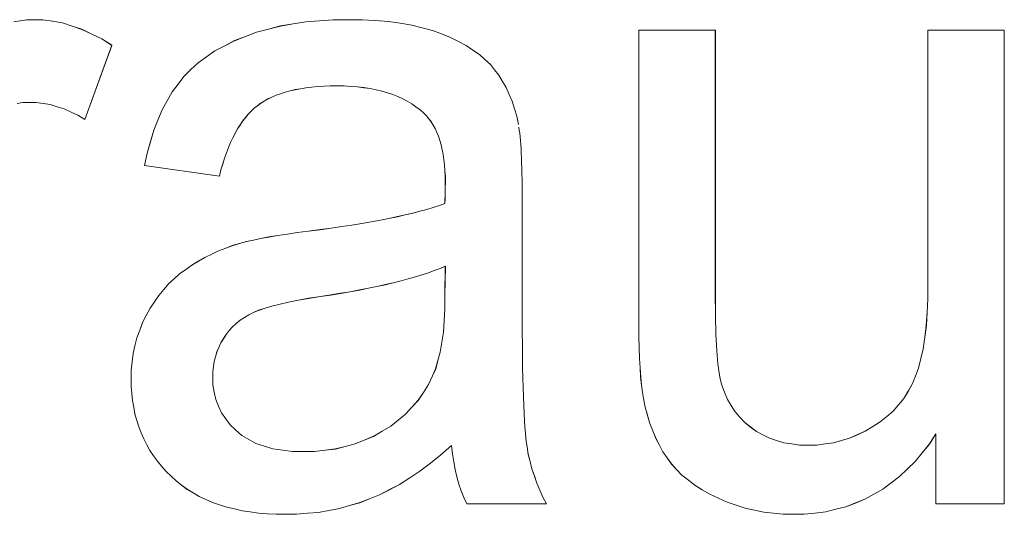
# Model space of a CAD drawing. Extents: x 229 to 926, y 37 to 878.
# Tile 127 of 194: x 354.94 to 358.7, y 804.52 to 806.41. Entities that reach past the tile are written whole.
import ezdxf

# ---------------------------------------------------------------- set-up
doc = ezdxf.new("R2010")
doc.units = 0
doc.layers.get('0').update_dxf_attribs({"lineweight": 13})
doc.layers.add('Beschriftung', color=7, linetype='Continuous', lineweight=25)
doc.layers.add('Beschriftung-A03ENJ5NI0', color=7, linetype='Continuous', lineweight=25)

# ---------------------------------------------------------------- blocks, each defined once
blk = doc.blocks.new('Referenz-A03ENJ5LI0', base_point=(255.7277, 65.704))
at = {"layer": 'Beschriftung', "color": 0, "lineweight": -2}
for p, q in [((354.9151, 806.4059), (354.9396, 806.4098)), ((354.9396, 806.4098), (354.9641, 806.4137)), ((354.9641, 806.4137), (354.9896, 806.4137)), ((354.9896, 806.4137), (355.0265, 806.4137)), ((355.0265, 806.4137), (355.0637, 806.4076)), ((355.0637, 806.4076), (355.1009, 806.4014)), ((355.1009, 806.4014), (355.1385, 806.3891)), ((355.9346, 806.3896), (355.9834, 806.3976)), ((355.9834, 806.3976), (356.0324, 806.4056)), ((356.0324, 806.4056), (356.0846, 806.4096)), ((356.0846, 806.4096), (356.1368, 806.4137)), ((356.1368, 806.4137), (356.1924, 806.4137)), ((356.1924, 806.4137), (356.2476, 806.4137)), ((356.2476, 806.4137), (356.2976, 806.4102)), ((356.2976, 806.4102), (356.3477, 806.4068)), ((356.3477, 806.4068), (356.3925, 806.4)), ((356.3925, 806.4), (356.4373, 806.3932)), ((355.1385, 806.3891), (355.176, 806.3769)), ((355.176, 806.3769), (355.2138, 806.3585)), ((355.2138, 806.3585), (355.2517, 806.3401)), ((355.8012, 806.3496), (355.8435, 806.3656)), ((355.8435, 806.3656), (355.889, 806.3776)), ((355.889, 806.3776), (355.9346, 806.3896)), ((356.4373, 806.3932), (356.477, 806.383)), ((356.477, 806.383), (356.5167, 806.3726)), ((356.5167, 806.3726), (356.5511, 806.359)), ((356.5511, 806.359), (356.5856, 806.3454)), ((357.3059, 805.2514), (357.3059, 806.3736)), ((357.3059, 806.3736), (357.5981, 806.3736)), ((357.5981, 806.3736), (357.5981, 805.3694)), ((358.4112, 805.4035), (358.4112, 806.3736)), ((358.4112, 806.3736), (358.7033, 806.3736)), ((358.7033, 806.3736), (358.7033, 804.5615)), ((355.2517, 806.3401), (355.2898, 806.3156)), ((355.7218, 806.3142), (355.7591, 806.3335)), ((355.7591, 806.3335), (355.8012, 806.3496)), ((356.5856, 806.3454), (356.6155, 806.33)), ((356.6155, 806.33), (356.6455, 806.3145)), ((355.2898, 806.3156), (355.1874, 806.0316)), ((355.6524, 806.2719), (355.6847, 806.2948)), ((355.6847, 806.2948), (355.7218, 806.3142)), ((356.6455, 806.3145), (356.6709, 806.2974)), ((356.6709, 806.2974), (356.6962, 806.2802)), ((355.5928, 806.2228), (355.6201, 806.2491)), ((355.6201, 806.2491), (355.6524, 806.2719)), ((356.6962, 806.2802), (356.7169, 806.2613)), ((356.7169, 806.2613), (356.7378, 806.2423)), ((355.5655, 806.1966), (355.5928, 806.2228)), ((356.7378, 806.2423), (356.754, 806.2216)), ((356.754, 806.2216), (356.7702, 806.201)), ((355.5432, 806.167), (355.5655, 806.1966)), ((356.7702, 806.201), (356.784, 806.1775)), ((356.784, 806.1775), (356.7979, 806.1541)), ((355.5017, 806.1029), (355.5208, 806.1373)), ((355.5208, 806.1373), (355.5432, 806.167)), ((355.9354, 806.1305), (355.9181, 806.1245)), ((355.9528, 806.1364), (355.9354, 806.1305)), ((355.9718, 806.1412), (355.9528, 806.1364)), ((355.9907, 806.146), (355.9718, 806.1412)), ((356.0114, 806.1495), (355.9907, 806.146)), ((356.0321, 806.1531), (356.0114, 806.1495)), ((356.0545, 806.1555), (356.0321, 806.1531)), ((356.0769, 806.1578), (356.0545, 806.1555)), ((356.1009, 806.159), (356.0769, 806.1578)), ((356.1249, 806.1602), (356.1009, 806.159)), ((356.1507, 806.1602), (356.1249, 806.1602)), ((356.1782, 806.1602), (356.1507, 806.1602)), ((356.2041, 806.1586), (356.1782, 806.1602)), ((356.2299, 806.1569), (356.2041, 806.1586)), ((356.2541, 806.1537), (356.2299, 806.1569)), ((356.2782, 806.1504), (356.2541, 806.1537)), ((356.3007, 806.1455), (356.2782, 806.1504)), ((356.3231, 806.1406), (356.3007, 806.1455)), ((356.344, 806.1342), (356.3231, 806.1406)), ((356.3646, 806.1276), (356.344, 806.1342)), ((356.7979, 806.1541), (356.8092, 806.128)), ((354.9502, 806.0973), (354.9276, 806.0936)), ((354.974, 806.0973), (354.9502, 806.0973)), ((355.0008, 806.0973), (354.974, 806.0973)), ((355.0274, 806.0932), (355.0008, 806.0973)), ((355.054, 806.0891), (355.0274, 806.0932)), ((355.4826, 806.0686), (355.5017, 806.1029)), ((355.859, 806.0937), (355.8467, 806.0843)), ((355.8729, 806.102), (355.859, 806.0937)), ((355.8869, 806.1104), (355.8729, 806.102)), ((355.9025, 806.1175), (355.8869, 806.1104)), ((355.9181, 806.1245), (355.9025, 806.1175)), ((356.3837, 806.1194), (356.3646, 806.1276)), ((356.4028, 806.1114), (356.3837, 806.1194)), ((356.4201, 806.1016), (356.4028, 806.1114)), ((356.4375, 806.0918), (356.4201, 806.1016)), ((356.8092, 806.128), (356.8206, 806.1019)), ((356.8206, 806.1019), (356.8295, 806.073)), ((355.0806, 806.0808), (355.054, 806.0891)), ((355.1074, 806.0726), (355.0806, 806.0808)), ((355.1341, 806.0603), (355.1074, 806.0726)), ((355.1607, 806.048), (355.1341, 806.0603)), ((355.4665, 806.0297), (355.4826, 806.0686)), ((355.823, 806.0634), (355.8115, 806.0521)), ((355.8345, 806.0747), (355.823, 806.0634)), ((355.8467, 806.0843), (355.8345, 806.0747)), ((356.4533, 806.0803), (356.4375, 806.0918)), ((356.4689, 806.0689), (356.4533, 806.0803)), ((356.4828, 806.0559), (356.4689, 806.0689)), ((356.4932, 806.0463), (356.4828, 806.0559)), ((356.8295, 806.073), (356.8385, 806.0442)), ((355.1874, 806.0316), (355.1607, 806.048)), ((355.4505, 805.9907), (355.4665, 806.0297)), ((355.7902, 806.0258), (355.7804, 806.0108)), ((355.8009, 806.039), (355.7902, 806.0258)), ((355.8115, 806.0521), (355.8009, 806.039)), ((356.5023, 806.0349), (356.4932, 806.0463)), ((356.5113, 806.0236), (356.5023, 806.0349)), ((356.5191, 806.0104), (356.5113, 806.0236)), ((356.8385, 806.0442), (356.8449, 806.0125)), ((355.4376, 805.9471), (355.4505, 805.9907)), ((355.7705, 805.9958), (355.7614, 805.979)), ((355.7804, 806.0108), (355.7705, 805.9958)), ((356.5268, 805.9974), (356.5191, 806.0104)), ((356.5333, 805.9826), (356.5268, 805.9974)), ((356.5397, 805.9677), (356.5333, 805.9826)), ((356.8467, 806.0028), (356.8483, 805.991)), ((356.8483, 805.991), (356.8499, 805.9793)), ((355.4248, 805.9036), (355.4376, 805.9471)), ((355.7442, 805.9436), (355.7359, 805.9249)), ((355.7524, 805.9622), (355.7442, 805.9436)), ((355.7614, 805.979), (355.7524, 805.9622)), ((356.5448, 805.9512), (356.5397, 805.9677)), ((356.5501, 805.9346), (356.5448, 805.9512)), ((356.8499, 805.9793), (356.8513, 805.9655)), ((356.8513, 805.9655), (356.8527, 805.9517)), ((356.8527, 805.9517), (356.8538, 805.936)), ((355.7284, 805.9044), (355.721, 805.8839)), ((355.7359, 805.9249), (355.7284, 805.9044)), ((356.5539, 805.9163), (356.5501, 805.9346)), ((356.5578, 805.898), (356.5539, 805.9163)), ((356.8538, 805.936), (356.855, 805.9203)), ((356.855, 805.9203), (356.8559, 805.9026)), ((355.415, 805.8554), (355.4248, 805.9036)), ((355.721, 805.8839), (355.7143, 805.8617)), ((356.5604, 805.8779), (356.5578, 805.898)), ((356.5629, 805.8579), (356.5604, 805.8779)), ((356.8559, 805.9026), (356.8568, 805.8849)), ((356.8568, 805.8849), (356.8574, 805.8653)), ((355.7017, 805.8153), (355.415, 805.8554)), ((355.7075, 805.8394), (355.7017, 805.8153)), ((355.7143, 805.8617), (355.7075, 805.8394)), ((356.5642, 805.8361), (356.5629, 805.8579)), ((356.5655, 805.8143), (356.5642, 805.8361)), ((356.8574, 805.8653), (356.8582, 805.8456)), ((356.8582, 805.8456), (356.8586, 805.824)), ((356.5655, 805.7909), (356.5655, 805.8143)), ((356.8586, 805.824), (356.8591, 805.8023)), ((356.8591, 805.8023), (356.8593, 805.7788)), ((356.5649, 805.7522), (356.5651, 805.7622)), ((356.5651, 805.7622), (356.5653, 805.7722)), ((356.5653, 805.7722), (356.5655, 805.7909)), ((356.8593, 805.7788), (356.8595, 805.7552)), ((356.8595, 805.7552), (356.8595, 805.7296)), ((356.5639, 805.7105), (356.5643, 805.7263)), ((356.5643, 805.7263), (356.5647, 805.7393)), ((356.5647, 805.7393), (356.5649, 805.7522)), ((356.8595, 805.7296), (356.8595, 805.3206)), ((356.4419, 805.6737), (356.4686, 805.6809)), ((356.4686, 805.6809), (356.4954, 805.688)), ((356.4954, 805.688), (356.5192, 805.6954)), ((356.5192, 805.6954), (356.5431, 805.7028)), ((356.5431, 805.7028), (356.5639, 805.7105)), ((356.2819, 805.6405), (356.3175, 805.6468)), ((356.3175, 805.6468), (356.3501, 805.6535)), ((356.3501, 805.6535), (356.3826, 805.6601)), ((356.3826, 805.6601), (356.4123, 805.6669)), ((356.4123, 805.6669), (356.4419, 805.6737)), ((355.9993, 805.5994), (356.0427, 805.6049)), ((356.0427, 805.6049), (356.087, 805.6104)), ((356.087, 805.6104), (356.1284, 805.6162)), ((356.1284, 805.6162), (356.1696, 805.622)), ((356.1696, 805.622), (356.208, 805.6281)), ((356.208, 805.6281), (356.2465, 805.6342)), ((356.2465, 805.6342), (356.2819, 805.6405)), ((355.8045, 805.5648), (355.8316, 805.5707)), ((355.8316, 805.5707), (355.8585, 805.5766)), ((355.8585, 805.5766), (355.891, 805.5823)), ((355.891, 805.5823), (355.9235, 805.5881)), ((355.9235, 805.5881), (355.9614, 805.5937)), ((355.9614, 805.5937), (355.9993, 805.5994)), ((355.672, 805.5167), (355.6983, 805.5293)), ((355.6983, 805.5293), (355.726, 805.5399)), ((355.726, 805.5399), (355.7538, 805.5504)), ((355.7538, 805.5504), (355.783, 805.5589)), ((355.783, 805.5589), (355.8045, 805.5648)), ((355.6209, 805.4896), (355.6457, 805.5042)), ((355.6457, 805.5042), (355.672, 805.5167)), ((355.5495, 805.4418), (355.5728, 805.4584)), ((355.5728, 805.4584), (355.5961, 805.4751)), ((355.5961, 805.4751), (355.6209, 805.4896)), ((356.5233, 805.4537), (356.5008, 805.4455)), ((356.5456, 805.4619), (356.5233, 805.4537)), ((356.5655, 805.4704), (356.5456, 805.4619)), ((356.5639, 805.358), (356.5655, 805.4704)), ((355.5073, 805.4031), (355.5283, 805.4224)), ((355.5283, 805.4224), (355.5495, 805.4418)), ((356.4237, 805.4222), (356.3963, 805.4146)), ((356.451, 805.4297), (356.4237, 805.4222)), ((356.4759, 805.4376), (356.451, 805.4297)), ((356.5008, 805.4455), (356.4759, 805.4376)), ((355.4695, 805.359), (355.4884, 805.3811)), ((355.4884, 805.3811), (355.5073, 805.4031)), ((356.237, 805.3797), (356.2021, 805.3731)), ((356.2718, 805.3863), (356.237, 805.3797)), ((356.3042, 805.3932), (356.2718, 805.3863)), ((356.3366, 805.4), (356.3042, 805.3932)), ((356.3664, 805.4074), (356.3366, 805.4)), ((356.3963, 805.4146), (356.3664, 805.4074)), ((358.4112, 805.3455), (358.4112, 805.4035)), ((355.4528, 805.3343), (355.4695, 805.359)), ((356.0039, 805.3405), (355.9655, 805.3333)), ((356.0425, 805.3477), (356.0039, 805.3405)), ((356.0876, 805.3545), (356.0425, 805.3477)), ((356.1274, 805.3604), (356.0876, 805.3545)), ((356.1648, 805.3668), (356.1274, 805.3604)), ((356.2021, 805.3731), (356.1648, 805.3668)), ((356.5639, 805.3073), (356.5639, 805.358)), ((357.5981, 805.3694), (357.5981, 805.3393)), ((358.4082, 805.2945), (358.4112, 805.3455)), ((355.4218, 805.282), (355.4362, 805.3096)), ((355.4362, 805.3096), (355.4528, 805.3343)), ((355.8764, 805.3098), (355.8511, 805.3018)), ((355.9017, 805.3179), (355.8764, 805.3098)), ((355.9336, 805.3256), (355.9017, 805.3179)), ((355.9655, 805.3333), (355.9336, 805.3256)), ((356.561, 805.2628), (356.5639, 805.3073)), ((356.8595, 805.3206), (356.8595, 805.2671)), ((357.5981, 805.3393), (357.5984, 805.3118)), ((357.5984, 805.3118), (357.5987, 805.2841)), ((355.4074, 805.2546), (355.4218, 805.282)), ((355.7971, 805.2742), (355.7805, 805.2636)), ((355.8137, 805.2847), (355.7971, 805.2742)), ((355.8324, 805.2932), (355.8137, 805.2847)), ((355.8511, 805.3018), (355.8324, 805.2932)), ((356.8595, 805.2671), (356.8598, 805.2186)), ((357.5987, 805.2841), (357.5993, 805.2591)), ((358.4051, 805.2434), (358.4082, 805.2945)), ((355.3966, 805.2257), (355.4074, 805.2546)), ((355.7517, 805.2388), (355.7394, 805.2243)), ((355.7661, 805.2512), (355.7517, 805.2388)), ((355.7805, 805.2636), (355.7661, 805.2512)), ((356.5581, 805.2183), (356.561, 805.2628)), ((357.3059, 805.2024), (357.3059, 805.2514)), ((357.5993, 805.2591), (357.5998, 805.2339)), ((357.5998, 805.2339), (357.6006, 805.2111)), ((358.3992, 805.1992), (358.4051, 805.2434)), ((355.3786, 805.1665), (355.3858, 805.1967)), ((355.3858, 805.1967), (355.3966, 805.2257)), ((355.7169, 805.1935), (355.7067, 805.1771)), ((355.7271, 805.2099), (355.7169, 805.1935)), ((355.7394, 805.2243), (355.7271, 805.2099)), ((356.5521, 805.1799), (356.5581, 805.2183)), ((356.8598, 805.2186), (356.8601, 805.17)), ((357.3071, 805.16), (357.3059, 805.2024)), ((357.6006, 805.2111), (357.6015, 805.1885)), ((358.3932, 805.1549), (358.3992, 805.1992)), ((355.3714, 805.1361), (355.3786, 805.1665)), ((355.6992, 805.1598), (355.6916, 805.1425)), ((355.7067, 805.1771), (355.6992, 805.1598)), ((356.5462, 805.1416), (356.5521, 805.1799)), ((356.8601, 805.17), (356.8607, 805.1264)), ((357.3082, 805.1175), (357.3071, 805.16)), ((357.6015, 805.1885), (357.6026, 805.1682)), ((357.6026, 805.1682), (357.6037, 805.148)), ((358.3842, 805.1175), (358.3932, 805.1549)), ((355.3677, 805.1043), (355.3714, 805.1361)), ((355.6865, 805.1243), (355.6814, 805.1061)), ((355.6916, 805.1425), (355.6865, 805.1243)), ((356.5374, 805.1095), (356.5462, 805.1416)), ((356.8607, 805.1264), (356.8613, 805.0827)), ((357.3104, 805.0818), (357.3082, 805.1175)), ((357.6037, 805.148), (357.6051, 805.1302)), ((357.6051, 805.1302), (357.6065, 805.1124)), ((358.3752, 805.0802), (358.3842, 805.1175)), ((355.3642, 805.0725), (355.3677, 805.1043)), ((355.6789, 805.087), (355.6763, 805.0679)), ((355.6814, 805.1061), (355.6789, 805.087)), ((356.5169, 805.0513), (356.5286, 805.0773)), ((356.5286, 805.0773), (356.5374, 805.1095)), ((356.8613, 805.0827), (356.8622, 805.044)), ((357.3126, 805.0459), (357.3104, 805.0818)), ((357.6065, 805.1124), (357.6082, 805.097)), ((357.6082, 805.097), (357.6098, 805.0818)), ((357.6098, 805.0818), (357.6118, 805.0688)), ((358.3633, 805.0498), (358.3752, 805.0802)), ((355.3642, 805.0393), (355.3642, 805.0725)), ((355.3642, 805.0109), (355.3642, 805.0393)), ((355.6763, 805.0679), (355.6763, 805.0478)), ((355.6763, 805.0478), (355.6763, 805.0172)), ((356.5015, 805.0176), (356.5169, 805.0513)), ((356.8622, 805.044), (356.863, 805.0053)), ((357.3161, 805.0166), (357.3126, 805.0459)), ((357.6118, 805.0688), (357.6137, 805.0559)), ((357.6137, 805.0559), (357.616, 805.0455)), ((357.616, 805.0455), (357.6229, 805.0152)), ((358.3513, 805.0193), (358.3633, 805.0498)), ((355.3666, 804.984), (355.3642, 805.0109)), ((355.6763, 805.0172), (355.6818, 804.989)), ((356.4817, 804.9876), (356.5015, 805.0176)), ((356.863, 805.0053), (356.8642, 804.9715)), ((357.3193, 804.9875), (357.3161, 805.0166)), ((357.6229, 805.0152), (357.6336, 804.9882)), ((358.3351, 804.992), (358.3513, 805.0193)), ((355.369, 804.9569), (355.3666, 804.984)), ((355.6818, 804.989), (355.6874, 804.961)), ((356.4619, 804.9575), (356.4817, 804.9876)), ((356.8642, 804.9715), (356.8654, 804.9376)), ((357.3239, 804.9649), (357.3193, 804.9875)), ((357.3303, 804.9312), (357.3239, 804.9649)), ((357.6336, 804.9882), (357.6444, 804.9612)), ((358.2985, 804.9406), (358.319, 804.9647)), ((358.319, 804.9647), (358.3351, 804.992)), ((355.3737, 804.9311), (355.369, 804.9569)), ((355.3785, 804.9053), (355.3737, 804.9311)), ((355.6874, 804.961), (355.6984, 804.9354)), ((355.6984, 804.9354), (355.7095, 804.9098)), ((356.4137, 804.9044), (356.4377, 804.9309)), ((356.4377, 804.9309), (356.4619, 804.9575)), ((356.8654, 804.9376), (356.8668, 804.9087)), ((357.3391, 804.9001), (357.3303, 804.9312)), ((357.6444, 804.9612), (357.659, 804.9374)), ((357.659, 804.9374), (357.6736, 804.9137)), ((358.2781, 804.9165), (358.2985, 804.9406)), ((355.3856, 804.8808), (355.3785, 804.9053)), ((355.7095, 804.9098), (355.726, 804.8868)), ((356.3852, 804.8815), (356.4137, 804.9044)), ((356.8668, 804.9087), (356.8683, 804.8797)), ((357.348, 804.869), (357.3391, 804.9001)), ((357.6736, 804.9137), (357.692, 804.8932)), ((357.692, 804.8932), (357.7105, 804.8726)), ((358.229, 804.8748), (358.2536, 804.8957)), ((358.2536, 804.8957), (358.2781, 804.9165)), ((355.3928, 804.8562), (355.3856, 804.8808)), ((355.4023, 804.833), (355.3928, 804.8562)), ((355.726, 804.8868), (355.7426, 804.8638)), ((355.7426, 804.8638), (355.7647, 804.8433)), ((356.3238, 804.8391), (356.3567, 804.8585)), ((356.3567, 804.8585), (356.3852, 804.8815)), ((356.8683, 804.8797), (356.87, 804.8557)), ((356.87, 804.8557), (356.8718, 804.8318)), ((357.3593, 804.8406), (357.348, 804.869)), ((357.7105, 804.8726), (357.7327, 804.8554)), ((357.7327, 804.8554), (357.7551, 804.8381)), ((358.1713, 804.8394), (358.2002, 804.8571)), ((358.2002, 804.8571), (358.229, 804.8748)), ((355.4119, 804.8097), (355.4023, 804.833)), ((355.7647, 804.8433), (355.7869, 804.823)), ((355.7869, 804.823), (355.8141, 804.8076)), ((356.2558, 804.8052), (356.2909, 804.8197)), ((356.2909, 804.8197), (356.3238, 804.8391)), ((356.8718, 804.8318), (356.8738, 804.8125)), ((356.8738, 804.8125), (356.8759, 804.7934)), ((357.3706, 804.8121), (357.3593, 804.8406)), ((357.7551, 804.8381), (357.7801, 804.8252)), ((357.7801, 804.8252), (357.8051, 804.8122)), ((358.081, 804.804), (358.1118, 804.8129)), ((358.1118, 804.8129), (358.1415, 804.8261)), ((358.1415, 804.8261), (358.1713, 804.8394)), ((358.442, 804.829), (358.4168, 804.7905)), ((358.442, 804.5615), (358.442, 804.829)), ((355.4238, 804.7877), (355.4119, 804.8097)), ((355.4357, 804.7657), (355.4238, 804.7877)), ((355.8141, 804.8076), (355.8413, 804.7922)), ((355.8413, 804.7922), (355.8736, 804.782)), ((355.8736, 804.782), (355.906, 804.7718)), ((356.1455, 804.7713), (356.183, 804.7809)), ((356.183, 804.7809), (356.2205, 804.7907)), ((356.2205, 804.7907), (356.2558, 804.8052)), ((356.5891, 804.7844), (356.5483, 804.7484)), ((356.5924, 804.7525), (356.5891, 804.7844)), ((356.8759, 804.7934), (356.8781, 804.7793)), ((356.8781, 804.7793), (356.8829, 804.7509)), ((357.3842, 804.7863), (357.3706, 804.8121)), ((357.3978, 804.7604), (357.3842, 804.7863)), ((357.8051, 804.8122), (357.8326, 804.8036)), ((357.8326, 804.8036), (357.8603, 804.7949)), ((357.8603, 804.7949), (357.8904, 804.7906)), ((357.8904, 804.7906), (357.9206, 804.7863)), ((357.9206, 804.7863), (357.9535, 804.7863)), ((357.9535, 804.7863), (357.9863, 804.7863)), ((357.9863, 804.7863), (358.0182, 804.7908)), ((358.0182, 804.7908), (358.05, 804.7951)), ((358.05, 804.7951), (358.081, 804.804)), ((358.4168, 804.7905), (358.3894, 804.7569)), ((355.45, 804.745), (355.4357, 804.7657)), ((355.4644, 804.7243), (355.45, 804.745)), ((355.906, 804.7718), (355.9436, 804.7667)), ((355.9436, 804.7667), (355.981, 804.7616)), ((355.981, 804.7616), (356.0236, 804.7616)), ((356.0236, 804.7616), (356.0658, 804.7616)), ((356.0658, 804.7616), (356.1056, 804.7664)), ((356.1056, 804.7664), (356.1455, 804.7713)), ((356.5483, 804.7484), (356.5083, 804.7176)), ((356.5976, 804.7227), (356.5924, 804.7525)), ((356.8829, 804.7509), (356.8898, 804.7231)), ((357.4138, 804.7372), (357.3978, 804.7604)), ((357.4299, 804.714), (357.4138, 804.7372)), ((358.3894, 804.7569), (358.362, 804.7233)), ((355.481, 804.7048), (355.4644, 804.7243)), ((355.4976, 804.6853), (355.481, 804.7048)), ((356.5083, 804.7176), (356.4683, 804.6869)), ((356.6028, 804.6927), (356.5976, 804.7227)), ((356.8898, 804.7231), (356.8968, 804.6953)), ((357.4502, 804.6927), (357.4299, 804.714)), ((358.362, 804.7233), (358.3323, 804.6944)), ((355.5167, 804.6671), (355.4976, 804.6853)), ((355.5358, 804.649), (355.5167, 804.6671)), ((356.4683, 804.6869), (356.4292, 804.6615)), ((356.6101, 804.6648), (356.6028, 804.6927)), ((356.6173, 804.637), (356.6101, 804.6648)), ((356.8968, 804.6953), (356.906, 804.6681)), ((356.906, 804.6681), (356.9152, 804.6408)), ((357.4705, 804.6714), (357.4502, 804.6927)), ((357.495, 804.6521), (357.4705, 804.6714)), ((358.3026, 804.6656), (358.2707, 804.6416)), ((358.3323, 804.6944), (358.3026, 804.6656)), ((355.557, 804.633), (355.5358, 804.649)), ((355.5781, 804.617), (355.557, 804.633)), ((356.39, 804.6359), (356.3518, 804.6158)), ((356.4292, 804.6615), (356.39, 804.6359)), ((356.6266, 804.6112), (356.6173, 804.637)), ((356.9152, 804.6408), (356.9267, 804.6142)), ((357.5196, 804.6328), (357.495, 804.6521)), ((357.5484, 804.6156), (357.5196, 804.6328)), ((358.2707, 804.6416), (358.2389, 804.6176)), ((355.6013, 804.6034), (355.5781, 804.617)), ((355.6245, 804.5898), (355.6013, 804.6034)), ((355.6497, 804.5783), (355.6245, 804.5898)), ((356.3134, 804.5957), (356.2758, 804.5808)), ((356.3518, 804.6158), (356.3134, 804.5957)), ((356.6359, 804.5854), (356.6266, 804.6112)), ((356.9267, 804.6142), (356.9383, 804.5875)), ((356.9383, 804.5875), (356.952, 804.5615)), ((357.5772, 804.5982), (357.5484, 804.6156)), ((357.6102, 804.5828), (357.5772, 804.5982)), ((358.2047, 804.5983), (358.1705, 804.5791)), ((358.2389, 804.6176), (358.2047, 804.5983)), ((355.6749, 804.567), (355.6497, 804.5783)), ((355.7023, 804.5579), (355.6749, 804.567)), ((355.7296, 804.5487), (355.7023, 804.5579)), ((355.759, 804.5419), (355.7296, 804.5487)), ((356.1993, 804.5549), (356.1604, 804.5438)), ((356.2382, 804.566), (356.1993, 804.5549)), ((356.2758, 804.5808), (356.2382, 804.566)), ((356.6472, 804.5615), (356.6359, 804.5854)), ((356.952, 804.5615), (356.6472, 804.5615)), ((357.6433, 804.5675), (357.6102, 804.5828)), ((357.6776, 804.5561), (357.6433, 804.5675)), ((357.712, 804.5445), (357.6776, 804.5561)), ((358.0976, 804.5503), (358.0589, 804.5407)), ((358.1341, 804.5647), (358.0976, 804.5503)), ((358.1705, 804.5791), (358.1341, 804.5647)), ((358.7033, 804.5615), (358.442, 804.5615)), ((355.7883, 804.5352), (355.759, 804.5419)), ((355.8197, 804.5305), (355.7883, 804.5352)), ((355.8511, 804.526), (355.8197, 804.5305)), ((355.8845, 804.5237), (355.8511, 804.526)), ((355.9181, 804.5215), (355.8845, 804.5237)), ((355.9536, 804.5215), (355.9181, 804.5215)), ((355.9965, 804.5215), (355.9536, 804.5215)), ((356.0382, 804.5252), (355.9965, 804.5215)), ((356.0799, 804.5288), (356.0382, 804.5252)), ((356.1201, 804.5363), (356.0799, 804.5288)), ((356.1604, 804.5438), (356.1201, 804.5363)), ((357.7476, 804.5368), (357.712, 804.5445)), ((357.7832, 804.5291), (357.7476, 804.5368)), ((357.8201, 804.5253), (357.7832, 804.5291)), ((357.857, 804.5215), (357.8201, 804.5253)), ((357.895, 804.5215), (357.857, 804.5215)), ((357.9383, 804.5215), (357.895, 804.5215)), ((357.9792, 804.5263), (357.9383, 804.5215)), ((358.0202, 804.5311), (357.9792, 804.5263)), ((358.0589, 804.5407), (358.0202, 804.5311))]:
    blk.add_line(p, q, dxfattribs=at)
blk = doc.blocks.new('Referenz-A03ENJ62I0', base_point=(255.7277, 65.7055))
at = {"layer": 'Beschriftung-A03ENJ5NI0', "color": 0, "lineweight": -2}
for p, q in [((354.9152, 806.4057), (354.9397, 806.4096)), ((354.9397, 806.4096), (354.9641, 806.4135)), ((354.9641, 806.4135), (354.9897, 806.4135)), ((354.9897, 806.4135), (355.0266, 806.4135)), ((355.0266, 806.4135), (355.0637, 806.4074)), ((355.0637, 806.4074), (355.101, 806.4012)), ((355.101, 806.4012), (355.1386, 806.389)), ((355.9347, 806.3894), (355.9835, 806.3974)), ((355.9835, 806.3974), (356.0324, 806.4054)), ((356.0324, 806.4054), (356.0846, 806.4094)), ((356.0846, 806.4094), (356.1369, 806.4135)), ((356.1369, 806.4135), (356.1925, 806.4135)), ((356.1925, 806.4135), (356.2477, 806.4135)), ((356.2477, 806.4135), (356.2977, 806.41)), ((356.2977, 806.41), (356.3477, 806.4067)), ((356.3477, 806.4067), (356.3925, 806.3998)), ((356.3925, 806.3998), (356.4374, 806.393)), ((355.1386, 806.389), (355.176, 806.3767)), ((355.176, 806.3767), (355.2139, 806.3583)), ((355.2139, 806.3583), (355.2517, 806.3399)), ((355.8013, 806.3495), (355.8435, 806.3655)), ((355.8435, 806.3655), (355.8891, 806.3774)), ((355.8891, 806.3774), (355.9347, 806.3894)), ((356.4374, 806.393), (356.477, 806.3828)), ((356.477, 806.3828), (356.5167, 806.3725)), ((356.5167, 806.3725), (356.5512, 806.3589)), ((356.5512, 806.3589), (356.5857, 806.3452)), ((357.306, 805.2512), (357.306, 806.3734)), ((357.306, 806.3734), (357.5982, 806.3734)), ((357.5982, 806.3734), (357.5982, 805.3692)), ((358.4112, 805.4034), (358.4112, 806.3734)), ((358.4112, 806.3734), (358.7033, 806.3734)), ((358.7033, 806.3734), (358.7033, 804.5613)), ((355.2517, 806.3399), (355.2898, 806.3155)), ((355.7219, 806.314), (355.7591, 806.3333)), ((355.7591, 806.3333), (355.8013, 806.3495)), ((356.5857, 806.3452), (356.6156, 806.3298)), ((356.6156, 806.3298), (356.6455, 806.3144)), ((355.2898, 806.3155), (355.1875, 806.0314)), ((355.6524, 806.2718), (355.6847, 806.2946)), ((355.6847, 806.2946), (355.7219, 806.314)), ((356.6455, 806.3144), (356.6709, 806.2972)), ((356.6709, 806.2972), (356.6962, 806.28)), ((355.5929, 806.2226), (355.6201, 806.2489)), ((355.6201, 806.2489), (355.6524, 806.2718)), ((356.6962, 806.28), (356.717, 806.2611)), ((356.717, 806.2611), (356.7379, 806.2422)), ((355.5656, 806.1964), (355.5929, 806.2226)), ((356.7379, 806.2422), (356.754, 806.2215)), ((356.754, 806.2215), (356.7703, 806.2008)), ((355.5433, 806.1668), (355.5656, 806.1964)), ((356.7703, 806.2008), (356.7841, 806.1773)), ((356.7841, 806.1773), (356.7979, 806.154)), ((355.5018, 806.1027), (355.5209, 806.1371)), ((355.5209, 806.1371), (355.5433, 806.1668)), ((355.9355, 806.1303), (355.9182, 806.1244)), ((355.9528, 806.1363), (355.9355, 806.1303)), ((355.9718, 806.141), (355.9528, 806.1363)), ((355.9907, 806.1458), (355.9718, 806.141)), ((356.0114, 806.1493), (355.9907, 806.1458)), ((356.0321, 806.1529), (356.0114, 806.1493)), ((356.0545, 806.1553), (356.0321, 806.1529)), ((356.0769, 806.1576), (356.0545, 806.1553)), ((356.1009, 806.1589), (356.0769, 806.1576)), ((356.125, 806.16), (356.1009, 806.1589)), ((356.1507, 806.16), (356.125, 806.16)), ((356.1782, 806.16), (356.1507, 806.16)), ((356.2041, 806.1584), (356.1782, 806.16)), ((356.2299, 806.1567), (356.2041, 806.1584)), ((356.2541, 806.1535), (356.2299, 806.1567)), ((356.2783, 806.1502), (356.2541, 806.1535)), ((356.3007, 806.1454), (356.2783, 806.1502)), ((356.3232, 806.1405), (356.3007, 806.1454)), ((356.344, 806.134), (356.3232, 806.1405)), ((356.3647, 806.1274), (356.344, 806.134)), ((356.7979, 806.154), (356.8093, 806.1278)), ((354.9503, 806.0971), (354.9276, 806.0934)), ((354.9741, 806.0971), (354.9503, 806.0971)), ((355.0008, 806.0971), (354.9741, 806.0971)), ((355.0274, 806.0931), (355.0008, 806.0971)), ((355.0541, 806.089), (355.0274, 806.0931)), ((355.4826, 806.0685), (355.5018, 806.1027)), ((355.859, 806.0935), (355.8468, 806.0841)), ((355.873, 806.1018), (355.859, 806.0935)), ((355.8869, 806.1102), (355.873, 806.1018)), ((355.9025, 806.1173), (355.8869, 806.1102)), ((355.9182, 806.1244), (355.9025, 806.1173)), ((356.3837, 806.1192), (356.3647, 806.1274)), ((356.4029, 806.1112), (356.3837, 806.1192)), ((356.4202, 806.1014), (356.4029, 806.1112)), ((356.4376, 806.0916), (356.4202, 806.1014)), ((356.8093, 806.1278), (356.8207, 806.1017)), ((356.8207, 806.1017), (356.8295, 806.0729)), ((355.0807, 806.0807), (355.0541, 806.089)), ((355.1074, 806.0724), (355.0807, 806.0807)), ((355.1341, 806.0602), (355.1074, 806.0724)), ((355.1607, 806.0478), (355.1341, 806.0602)), ((355.4666, 806.0295), (355.4826, 806.0685)), ((355.8231, 806.0632), (355.8116, 806.0519)), ((355.8346, 806.0746), (355.8231, 806.0632)), ((355.8468, 806.0841), (355.8346, 806.0746)), ((356.4533, 806.0802), (356.4376, 806.0916)), ((356.469, 806.0688), (356.4533, 806.0802)), ((356.4829, 806.0558), (356.469, 806.0688)), ((356.4933, 806.0461), (356.4829, 806.0558)), ((356.8295, 806.0729), (356.8385, 806.044)), ((355.1875, 806.0314), (355.1607, 806.0478)), ((355.4506, 805.9905), (355.4666, 806.0295)), ((355.7903, 806.0256), (355.7804, 806.0106)), ((355.8009, 806.0388), (355.7903, 806.0256)), ((355.8116, 806.0519), (355.8009, 806.0388)), ((356.5023, 806.0348), (356.4933, 806.0461)), ((356.5113, 806.0234), (356.5023, 806.0348)), ((356.5191, 806.0102), (356.5113, 806.0234)), ((356.8385, 806.044), (356.845, 806.0124)), ((355.4377, 805.9469), (355.4506, 805.9905)), ((355.7706, 805.9956), (355.7615, 805.9788)), ((355.7804, 806.0106), (355.7706, 805.9956)), ((356.5269, 805.9972), (356.5191, 806.0102)), ((356.5333, 805.9824), (356.5269, 805.9972)), ((356.5398, 805.9676), (356.5333, 805.9824)), ((356.8468, 806.0026), (356.8484, 805.9908)), ((356.8484, 805.9908), (356.85, 805.9791)), ((355.4248, 805.9034), (355.4377, 805.9469)), ((355.7442, 805.9434), (355.7359, 805.9247)), ((355.7525, 805.962), (355.7442, 805.9434)), ((355.7615, 805.9788), (355.7525, 805.962)), ((356.5449, 805.951), (356.5398, 805.9676)), ((356.5501, 805.9344), (356.5449, 805.951)), ((356.85, 805.9791), (356.8514, 805.9653)), ((356.8514, 805.9653), (356.8527, 805.9516)), ((356.8527, 805.9516), (356.8539, 805.9358)), ((355.7359, 805.9247), (355.7285, 805.9043)), ((356.554, 805.9161), (356.5501, 805.9344)), ((356.5579, 805.8978), (356.554, 805.9161)), ((356.8539, 805.9358), (356.8551, 805.9201)), ((356.8551, 805.9201), (356.8559, 805.9024)), ((355.4151, 805.8552), (355.4248, 805.9034)), ((355.721, 805.8838), (355.7144, 805.8615)), ((355.7285, 805.9043), (355.721, 805.8838)), ((356.5604, 805.8777), (356.5579, 805.8978)), ((356.563, 805.8578), (356.5604, 805.8777)), ((356.8559, 805.9024), (356.8568, 805.8847)), ((356.8568, 805.8847), (356.8575, 805.8651)), ((355.7017, 805.8151), (355.4151, 805.8552)), ((355.7076, 805.8393), (355.7017, 805.8151)), ((355.7144, 805.8615), (355.7076, 805.8393)), ((356.5642, 805.836), (356.563, 805.8578)), ((356.5656, 805.8141), (356.5642, 805.836)), ((356.8575, 805.8651), (356.8582, 805.8454)), ((356.8582, 805.8454), (356.8587, 805.8238)), ((356.5656, 805.7907), (356.5656, 805.8141)), ((356.8587, 805.8238), (356.8591, 805.8022)), ((356.8591, 805.8022), (356.8593, 805.7786)), ((356.565, 805.752), (356.5651, 805.762)), ((356.5651, 805.762), (356.5654, 805.7721)), ((356.5654, 805.7721), (356.5656, 805.7907)), ((356.8593, 805.7786), (356.8596, 805.755)), ((356.8596, 805.755), (356.8596, 805.7294)), ((356.564, 805.7103), (356.5644, 805.7261)), ((356.5644, 805.7261), (356.5647, 805.7391)), ((356.5647, 805.7391), (356.565, 805.752)), ((356.8596, 805.7294), (356.8596, 805.3204)), ((356.442, 805.6736), (356.4687, 805.6808)), ((356.4687, 805.6808), (356.4954, 805.6878)), ((356.4954, 805.6878), (356.5192, 805.6952)), ((356.5192, 805.6952), (356.5431, 805.7027)), ((356.5431, 805.7027), (356.564, 805.7103)), ((356.282, 805.6404), (356.3175, 805.6466)), ((356.3175, 805.6466), (356.3501, 805.6533)), ((356.3501, 805.6533), (356.3826, 805.6599)), ((356.3826, 805.6599), (356.4123, 805.6667)), ((356.4123, 805.6667), (356.442, 805.6736)), ((355.9993, 805.5992), (356.0428, 805.6047)), ((356.0428, 805.6047), (356.0871, 805.6102)), ((356.0871, 805.6102), (356.1284, 805.6161)), ((356.1284, 805.6161), (356.1697, 805.6219)), ((356.1697, 805.6219), (356.2081, 805.6279)), ((356.2081, 805.6279), (356.2465, 805.634)), ((356.2465, 805.634), (356.282, 805.6404)), ((355.8046, 805.5647), (355.8316, 805.5705)), ((355.8316, 805.5705), (355.8586, 805.5764)), ((355.8586, 805.5764), (355.891, 805.5821)), ((355.891, 805.5821), (355.9235, 805.5879)), ((355.9235, 805.5879), (355.9614, 805.5935)), ((355.9614, 805.5935), (355.9993, 805.5992)), ((355.6721, 805.5165), (355.6984, 805.5292)), ((355.6984, 805.5292), (355.7261, 805.5397)), ((355.7261, 805.5397), (355.7539, 805.5502)), ((355.7539, 805.5502), (355.7831, 805.5587)), ((355.7831, 805.5587), (355.8046, 805.5647)), ((355.621, 805.4894), (355.6458, 805.504)), ((355.6458, 805.504), (355.6721, 805.5165)), ((355.5495, 805.4416), (355.5729, 805.4582)), ((355.5729, 805.4582), (355.5962, 805.4749)), ((355.5962, 805.4749), (355.621, 805.4894)), ((356.5233, 805.4535), (356.5008, 805.4453)), ((356.5457, 805.4617), (356.5233, 805.4535)), ((356.5656, 805.4703), (356.5457, 805.4617)), ((356.564, 805.3578), (356.5656, 805.4703)), ((355.5073, 805.4029), (355.5283, 805.4223)), ((355.5283, 805.4223), (355.5495, 805.4416)), ((356.4237, 805.422), (356.3963, 805.4145)), ((356.4511, 805.4295), (356.4237, 805.422)), ((356.476, 805.4375), (356.4511, 805.4295)), ((356.5008, 805.4453), (356.476, 805.4375)), ((355.4696, 805.3589), (355.4884, 805.3809)), ((355.4884, 805.3809), (355.5073, 805.4029)), ((356.237, 805.3795), (356.2022, 805.3729)), ((356.2719, 805.3861), (356.237, 805.3795)), ((356.3042, 805.393), (356.2719, 805.3861)), ((356.3366, 805.3999), (356.3042, 805.393)), ((356.3665, 805.4072), (356.3366, 805.3999)), ((356.3963, 805.4145), (356.3665, 805.4072)), ((358.4112, 805.3454), (358.4112, 805.4034)), ((355.4529, 805.3341), (355.4696, 805.3589)), ((356.004, 805.3403), (355.9655, 805.3331)), ((356.0426, 805.3476), (356.004, 805.3403)), ((356.0877, 805.3543), (356.0426, 805.3476)), ((356.1275, 805.3603), (356.0877, 805.3543)), ((356.1648, 805.3666), (356.1275, 805.3603)), ((356.2022, 805.3729), (356.1648, 805.3666)), ((356.564, 805.3071), (356.564, 805.3578)), ((357.5982, 805.3692), (357.5982, 805.3391)), ((358.4082, 805.2943), (358.4112, 805.3454)), ((355.4219, 805.2818), (355.4362, 805.3094)), ((355.4362, 805.3094), (355.4529, 805.3341)), ((355.8764, 805.3097), (355.8512, 805.3016)), ((355.9018, 805.3177), (355.8764, 805.3097)), ((355.9337, 805.3254), (355.9018, 805.3177)), ((355.9655, 805.3331), (355.9337, 805.3254)), ((356.5611, 805.2626), (356.564, 805.3071)), ((356.8596, 805.3204), (356.8596, 805.2669)), ((357.5982, 805.3391), (357.5985, 805.3116)), ((357.5985, 805.3116), (357.5987, 805.284)), ((355.4075, 805.2544), (355.4219, 805.2818)), ((355.7971, 805.274), (355.7806, 805.2635)), ((355.8137, 805.2845), (355.7971, 805.274)), ((355.8324, 805.2931), (355.8137, 805.2845)), ((355.8512, 805.3016), (355.8324, 805.2931)), ((356.8596, 805.2669), (356.8598, 805.2184)), ((357.5987, 805.284), (357.5993, 805.2589)), ((358.4052, 805.2432), (358.4082, 805.2943)), ((355.3966, 805.2256), (355.4075, 805.2544)), ((355.7517, 805.2386), (355.7395, 805.2242)), ((355.7662, 805.2511), (355.7517, 805.2386)), ((355.7806, 805.2635), (355.7662, 805.2511)), ((356.5581, 805.2181), (356.5611, 805.2626)), ((357.306, 805.2022), (357.306, 805.2512)), ((357.5993, 805.2589), (357.5999, 805.2337)), ((357.5999, 805.2337), (357.6007, 805.211)), ((358.3992, 805.199), (358.4052, 805.2432)), ((355.3786, 805.1663), (355.3858, 805.1966)), ((355.3858, 805.1966), (355.3966, 805.2256)), ((355.717, 805.1933), (355.7068, 805.177)), ((355.7271, 805.2098), (355.717, 805.1933)), ((355.7395, 805.2242), (355.7271, 805.2098)), ((356.5521, 805.1797), (356.5581, 805.2181)), ((356.8598, 805.2184), (356.8602, 805.1698)), ((357.3071, 805.1598), (357.306, 805.2022)), ((357.6007, 805.211), (357.6016, 805.1883)), ((358.3933, 805.1548), (358.3992, 805.199)), ((355.3714, 805.136), (355.3786, 805.1663)), ((355.6992, 805.1596), (355.6916, 805.1423)), ((355.7068, 805.177), (355.6992, 805.1596)), ((356.5463, 805.1415), (356.5521, 805.1797)), ((356.8602, 805.1698), (356.8607, 805.1262)), ((357.3083, 805.1173), (357.3071, 805.1598)), ((357.6016, 805.1883), (357.6026, 805.1681)), ((357.6026, 805.1681), (357.6038, 805.1479)), ((358.3842, 805.1173), (358.3933, 805.1548)), ((355.3678, 805.1042), (355.3714, 805.136)), ((355.6865, 805.1241), (355.6814, 805.1059)), ((355.6916, 805.1423), (355.6865, 805.1241)), ((356.5375, 805.1093), (356.5463, 805.1415)), ((356.8607, 805.1262), (356.8613, 805.0826)), ((357.3105, 805.0816), (357.3083, 805.1173)), ((357.6038, 805.1479), (357.6052, 805.13)), ((357.6052, 805.13), (357.6065, 805.1122)), ((358.3753, 805.0801), (358.3842, 805.1173)), ((355.3642, 805.0724), (355.3678, 805.1042)), ((355.6789, 805.0868), (355.6764, 805.0677)), ((355.6814, 805.1059), (355.6789, 805.0868)), ((356.5169, 805.0511), (356.5287, 805.0771)), ((356.5287, 805.0771), (356.5375, 805.1093)), ((356.8613, 805.0826), (356.8623, 805.0439)), ((357.3127, 805.0457), (357.3105, 805.0816)), ((357.6065, 805.1122), (357.6082, 805.0968)), ((357.6082, 805.0968), (357.6099, 805.0816)), ((357.6099, 805.0816), (357.6118, 805.0686)), ((358.3634, 805.0496), (358.3753, 805.0801)), ((355.3642, 805.0391), (355.3642, 805.0724)), ((355.3642, 805.0108), (355.3642, 805.0391)), ((355.6764, 805.0677), (355.6764, 805.0476)), ((355.6764, 805.0476), (355.6764, 805.017)), ((356.5015, 805.0174), (356.5169, 805.0511)), ((356.8623, 805.0439), (356.8631, 805.0051)), ((357.3161, 805.0165), (357.3127, 805.0457)), ((357.6118, 805.0686), (357.6138, 805.0558)), ((357.6138, 805.0558), (357.616, 805.0453)), ((357.616, 805.0453), (357.6229, 805.0151)), ((358.3513, 805.0191), (358.3634, 805.0496)), ((355.3667, 804.9838), (355.3642, 805.0108)), ((355.6764, 805.017), (355.6818, 804.9889)), ((356.4818, 804.9875), (356.5015, 805.0174)), ((356.8631, 805.0051), (356.8643, 804.9713)), ((357.3194, 804.9873), (357.3161, 805.0165)), ((357.6229, 805.0151), (357.6337, 804.9881)), ((358.3352, 804.9918), (358.3513, 805.0191)), ((355.369, 804.9567), (355.3667, 804.9838)), ((355.6818, 804.9889), (355.6875, 804.9608)), ((356.4619, 804.9573), (356.4818, 804.9875)), ((356.8643, 804.9713), (356.8654, 804.9374)), ((357.3239, 804.9647), (357.3194, 804.9873)), ((357.3304, 804.931), (357.3239, 804.9647)), ((357.6337, 804.9881), (357.6444, 804.961)), ((358.2986, 804.9405), (358.319, 804.9645)), ((358.319, 804.9645), (358.3352, 804.9918)), ((355.3737, 804.9309), (355.369, 804.9567)), ((355.3786, 804.9051), (355.3737, 804.9309)), ((355.6875, 804.9608), (355.6984, 804.9352)), ((355.6984, 804.9352), (355.7096, 804.9096)), ((356.4137, 804.9043), (356.4378, 804.9308)), ((356.4378, 804.9308), (356.4619, 804.9573)), ((356.8654, 804.9374), (356.8668, 804.9085)), ((357.3392, 804.8999), (357.3304, 804.931)), ((357.6444, 804.961), (357.659, 804.9372)), ((357.659, 804.9372), (357.6737, 804.9136)), ((358.2782, 804.9164), (358.2986, 804.9405)), ((355.3857, 804.8806), (355.3786, 804.9051)), ((355.7096, 804.9096), (355.7261, 804.8866)), ((356.3852, 804.8813), (356.4137, 804.9043)), ((356.8668, 804.9085), (356.8684, 804.8795)), ((357.348, 804.8689), (357.3392, 804.8999)), ((357.6737, 804.9136), (357.692, 804.893)), ((357.692, 804.893), (357.7105, 804.8725)), ((358.229, 804.8746), (358.2537, 804.8955)), ((358.2537, 804.8955), (358.2782, 804.9164)), ((355.3928, 804.8561), (355.3857, 804.8806)), ((355.4024, 804.8328), (355.3928, 804.8561)), ((355.7261, 804.8866), (355.7427, 804.8636)), ((355.7427, 804.8636), (355.7648, 804.8432)), ((356.3238, 804.8389), (356.3567, 804.8584)), ((356.3567, 804.8584), (356.3852, 804.8813)), ((356.8684, 804.8795), (356.8701, 804.8556)), ((356.8701, 804.8556), (356.8718, 804.8316)), ((357.3593, 804.8404), (357.348, 804.8689)), ((357.7105, 804.8725), (357.7328, 804.8552)), ((357.7328, 804.8552), (357.7552, 804.8379)), ((358.1714, 804.8392), (358.2002, 804.857)), ((358.2002, 804.857), (358.229, 804.8746)), ((355.4119, 804.8095), (355.4024, 804.8328)), ((355.7648, 804.8432), (355.7869, 804.8228)), ((355.7869, 804.8228), (355.8142, 804.8074)), ((356.2558, 804.805), (356.291, 804.8196)), ((356.291, 804.8196), (356.3238, 804.8389)), ((356.8718, 804.8316), (356.8739, 804.8124)), ((356.8739, 804.8124), (356.8759, 804.7933)), ((357.3706, 804.8119), (357.3593, 804.8404)), ((357.7552, 804.8379), (357.7802, 804.825)), ((357.7802, 804.825), (357.8051, 804.8121)), ((358.081, 804.8039), (358.1118, 804.8127)), ((358.1118, 804.8127), (358.1416, 804.826)), ((358.1416, 804.826), (358.1714, 804.8392)), ((358.442, 804.8288), (358.4169, 804.7903)), ((358.442, 804.5613), (358.442, 804.8288)), ((355.4239, 804.7876), (355.4119, 804.8095)), ((355.4358, 804.7655), (355.4239, 804.7876)), ((355.8142, 804.8074), (355.8414, 804.792)), ((355.8414, 804.792), (355.8737, 804.7818)), ((355.8737, 804.7818), (355.9061, 804.7716)), ((356.1456, 804.7711), (356.1831, 804.7807)), ((356.1831, 804.7807), (356.2205, 804.7905)), ((356.2205, 804.7905), (356.2558, 804.805)), ((356.5892, 804.7842), (356.5484, 804.7483)), ((356.5924, 804.7524), (356.5892, 804.7842)), ((356.8759, 804.7933), (356.8782, 804.7791)), ((356.8782, 804.7791), (356.883, 804.7507)), ((357.3842, 804.7861), (357.3706, 804.8119)), ((357.3979, 804.7602), (357.3842, 804.7861)), ((357.8051, 804.8121), (357.8327, 804.8034)), ((357.8327, 804.8034), (357.8603, 804.7948)), ((357.8603, 804.7948), (357.8905, 804.7904)), ((357.8905, 804.7904), (357.9207, 804.7862)), ((357.9207, 804.7862), (357.9535, 804.7862)), ((357.9535, 804.7862), (357.9864, 804.7862)), ((357.9864, 804.7862), (358.0183, 804.7906)), ((358.0183, 804.7906), (358.0501, 804.795)), ((358.0501, 804.795), (358.081, 804.8039)), ((358.4169, 804.7903), (358.3895, 804.7568)), ((355.45, 804.7449), (355.4358, 804.7655)), ((355.4644, 804.7241), (355.45, 804.7449)), ((355.9061, 804.7716), (355.9436, 804.7665)), ((355.9436, 804.7665), (355.9811, 804.7614)), ((355.9811, 804.7614), (356.0236, 804.7614)), ((356.0236, 804.7614), (356.0658, 804.7614)), ((356.0658, 804.7614), (356.1057, 804.7663)), ((356.1057, 804.7663), (356.1456, 804.7711)), ((356.5484, 804.7483), (356.5084, 804.7174)), ((356.5977, 804.7225), (356.5924, 804.7524)), ((356.883, 804.7507), (356.8899, 804.7229)), ((357.4139, 804.737), (357.3979, 804.7602)), ((357.4299, 804.7138), (357.4139, 804.737)), ((358.3895, 804.7568), (358.3621, 804.7231)), ((355.4811, 804.7046), (355.4644, 804.7241)), ((355.4977, 804.6852), (355.4811, 804.7046)), ((356.5084, 804.7174), (356.4684, 804.6867)), ((356.6029, 804.6925), (356.5977, 804.7225)), ((356.8899, 804.7229), (356.8968, 804.6951)), ((357.4502, 804.6925), (357.4299, 804.7138)), ((358.3621, 804.7231), (358.3324, 804.6943)), ((355.5168, 804.667), (355.4977, 804.6852)), ((355.5359, 804.6488), (355.5168, 804.667)), ((356.4684, 804.6867), (356.4292, 804.6613)), ((356.6102, 804.6647), (356.6029, 804.6925)), ((356.6174, 804.6369), (356.6102, 804.6647)), ((356.8968, 804.6951), (356.906, 804.6679)), ((356.906, 804.6679), (356.9152, 804.6406)), ((357.4705, 804.6712), (357.4502, 804.6925)), ((357.4951, 804.652), (357.4705, 804.6712)), ((358.3027, 804.6654), (358.2708, 804.6414)), ((358.3324, 804.6943), (358.3027, 804.6654)), ((355.5571, 804.6328), (355.5359, 804.6488)), ((355.5782, 804.6169), (355.5571, 804.6328)), ((356.3901, 804.6358), (356.3518, 804.6156)), ((356.4292, 804.6613), (356.3901, 804.6358)), ((356.6267, 804.611), (356.6174, 804.6369)), ((356.9152, 804.6406), (356.9268, 804.6141)), ((357.5197, 804.6327), (357.4951, 804.652)), ((357.5484, 804.6154), (357.5197, 804.6327)), ((358.2708, 804.6414), (358.2389, 804.6174)), ((355.6014, 804.6032), (355.5782, 804.6169)), ((355.6245, 804.5896), (355.6014, 804.6032)), ((355.6498, 804.5782), (355.6245, 804.5896)), ((356.3134, 804.5956), (356.2758, 804.5807)), ((356.3518, 804.6156), (356.3134, 804.5956)), ((356.6359, 804.5852), (356.6267, 804.611)), ((356.9268, 804.6141), (356.9384, 804.5874)), ((356.9384, 804.5874), (356.9521, 804.5613)), ((357.5772, 804.5981), (357.5484, 804.6154)), ((357.6102, 804.5827), (357.5772, 804.5981)), ((358.2047, 804.5981), (358.1705, 804.579)), ((358.2389, 804.6174), (358.2047, 804.5981)), ((355.675, 804.5668), (355.6498, 804.5782)), ((355.7024, 804.5577), (355.675, 804.5668)), ((355.7296, 804.5486), (355.7024, 804.5577)), ((356.1994, 804.5547), (356.1605, 804.5436)), ((356.2383, 804.5658), (356.1994, 804.5547)), ((356.2758, 804.5807), (356.2383, 804.5658)), ((356.6472, 804.5613), (356.6359, 804.5852)), ((356.9521, 804.5613), (356.6472, 804.5613)), ((357.6434, 804.5673), (357.6102, 804.5827)), ((357.6777, 804.5559), (357.6434, 804.5673)), ((357.7121, 804.5444), (357.6777, 804.5559)), ((358.0976, 804.5501), (358.059, 804.5405)), ((358.1341, 804.5646), (358.0976, 804.5501)), ((358.1705, 804.579), (358.1341, 804.5646)), ((358.7033, 804.5613), (358.442, 804.5613)), ((355.7591, 804.5417), (355.7296, 804.5486)), ((355.7884, 804.535), (355.7591, 804.5417)), ((355.8198, 804.5304), (355.7884, 804.535)), ((355.8512, 804.5259), (355.8198, 804.5304)), ((355.8846, 804.5235), (355.8512, 804.5259)), ((355.9181, 804.5213), (355.8846, 804.5235)), ((355.9536, 804.5213), (355.9181, 804.5213)), ((355.9966, 804.5213), (355.9536, 804.5213)), ((356.0383, 804.5251), (355.9966, 804.5213)), ((356.0799, 804.5287), (356.0383, 804.5251)), ((356.1201, 804.5362), (356.0799, 804.5287)), ((356.1605, 804.5436), (356.1201, 804.5362)), ((357.7476, 804.5367), (357.7121, 804.5444)), ((357.7833, 804.529), (357.7476, 804.5367)), ((357.8201, 804.5251), (357.7833, 804.529)), ((357.857, 804.5213), (357.8201, 804.5251)), ((357.8951, 804.5213), (357.857, 804.5213)), ((357.9384, 804.5213), (357.8951, 804.5213)), ((357.9793, 804.5261), (357.9384, 804.5213)), ((358.0202, 804.5309), (357.9793, 804.5261)), ((358.059, 804.5405), (358.0202, 804.5309))]:
    blk.add_line(p, q, dxfattribs=at)

msp = doc.modelspace()

# ---------------------------------------------------------------- block references
at = {"color": 251, "lineweight": 13, "ltscale": 0.13, "true_color": 0x606060}
for name, p in [('Referenz-A03ENJ5LI0', (255.7277, 65.704)), ('Referenz-A03ENJ62I0', (255.7277, 65.7055))]:
    msp.add_blockref(name, p, dxfattribs=at)

doc.saveas('drawing.dxf')
